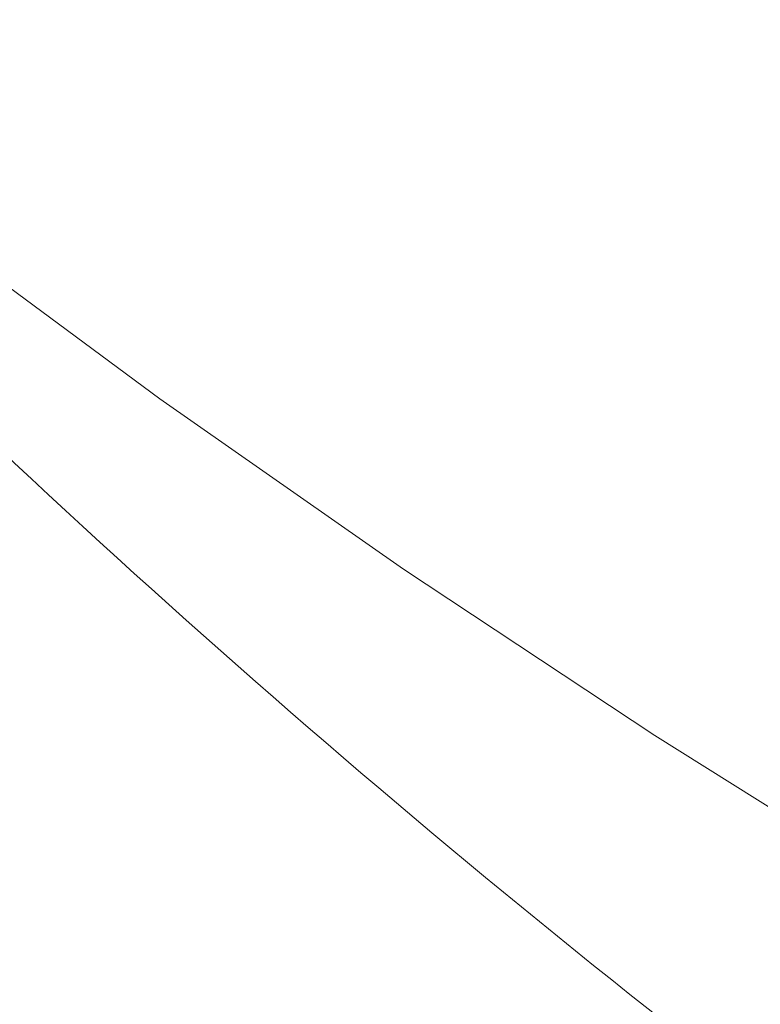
# Model space of a CAD drawing. Header units: millimetres. Extents: x 8 to 524, y 12 to 399.
# Tile 43 of 131: x 462.49 to 463.7, y 153.57 to 155.18. Entities that reach past the tile are written whole.
import ezdxf

# ---------------------------------------------------------------- set-up
doc = ezdxf.new("R2010")
doc.units = ezdxf.units.MM

msp = doc.modelspace()

# ---------------------------------------------------------------- linework, layer by layer
at = {"color": 252, "linetype": 'Continuous', "lineweight": 0, "flags": 128}
msp.add_lwpolyline([(461.2551, 155.741), (461.6024, 155.4369), (461.9626, 155.1391), (462.3355, 154.8476), (462.7209, 154.5627), (463.1185, 154.2846), (463.528, 154.0134), (463.9492, 153.7494), (464.3819, 153.4927), (464.8257, 153.2434), (465.2803, 153.0018), (465.7455, 152.768), (466.2209, 152.5421), (466.7063, 152.3243), (467.2013, 152.1148), (467.7056, 151.9136), (468.2189, 151.7209), (468.7408, 151.5369), (469.2711, 151.3615), (469.8092, 151.1951), (470.355, 151.0376), (470.9081, 150.8892), (471.468, 150.7499)], dxfattribs=at)
at = {"color": 252, "linetype": 'Continuous', "lineweight": 0}
msp.add_arc((473.6852, 166.4122), 16.3822, 223.54409, 240.5201, dxfattribs=at)
msp.add_open_spline([(429.734, 153.9323), (430.4357, 154.3135), (431.8428, 155.0778), (433.958, 156.2123), (436.08, 157.3443), (438.2092, 158.4718), (440.3447, 159.5955), (442.6135, 160.7827), (445.015, 162.0326), (447.5483, 163.3444), (450.0852, 164.6524), (452.6399, 165.9648), (455.2111, 167.2818), (457.7974, 168.6039), (460.3823, 169.9222), (462.9643, 171.2356), (465.2456, 172.3926), (467.227, 173.3949), (468.9093, 174.244), (470.5886, 175.0894), (472.2647, 175.9307), (473.9379, 176.7676), (475.051, 177.3225), (475.6072, 177.5998)], degree=3, knots=[0, 0, 0, 0, 0.045321, 0.090874, 0.136646, 0.182622, 0.228785, 0.275119, 0.329925, 0.384921, 0.440081, 0.495378, 0.551796, 0.608303, 0.66487, 0.72147, 0.778077, 0.815132, 0.852169, 0.889183, 0.926163, 0.963103, 1, 1, 1, 1], dxfattribs=at)

doc.saveas('drawing.dxf')
